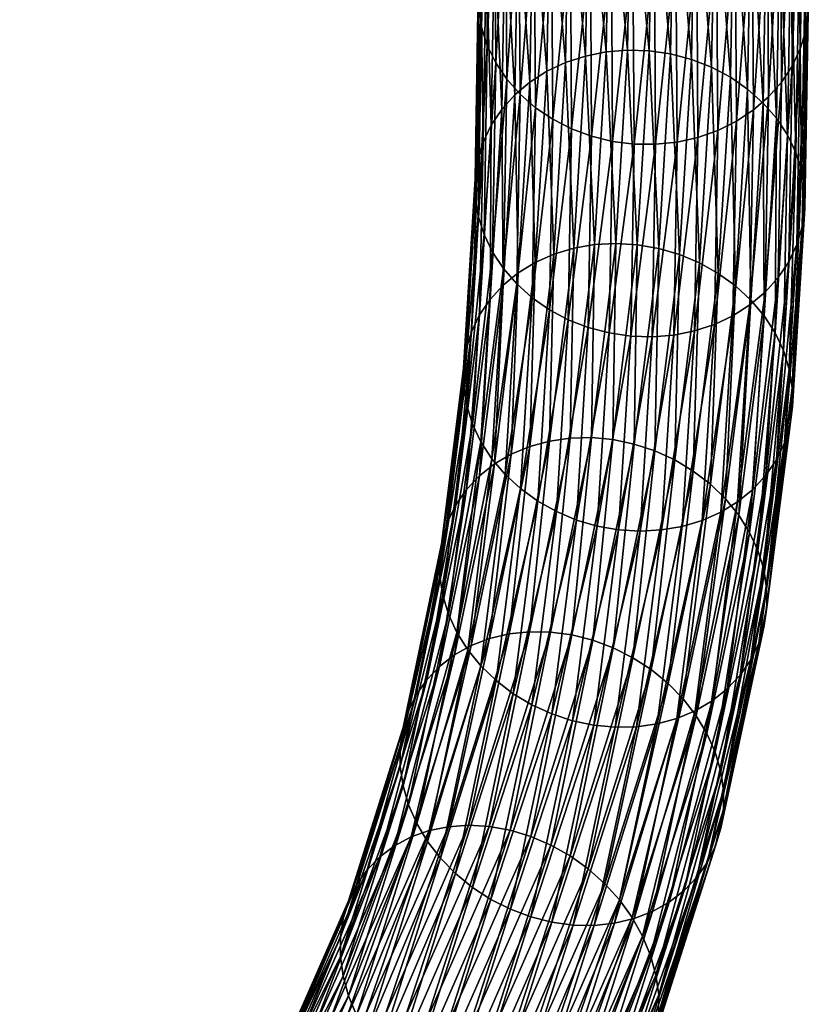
# Model space of a CAD drawing. Header units: centimetres. Extents: x -1886 to 2760, y -2774 to 68.
# Tile 13 of 77: x 2.498 to 3.298, y 51.908 to 52.906. Entities that reach past the tile are written whole.
import ezdxf

# ---------------------------------------------------------------- set-up
doc = ezdxf.new("R2010")
doc.units = ezdxf.units.CM
doc.layers.get('0').update_dxf_attribs({"true_color": 0x086e87})

msp = doc.modelspace()

# ---------------------------------------------------------------- meshes
at = {"color": 9, "true_color": 0xc1c1c1}
mesh = msp.add_polyface(dxfattribs=at)
corners = [(3.11988, 52.97278, -1104.23523), (3.12109, 52.77968, -1104.06042), (3.09933, 52.78241, -1104.06042), (3.09812, 52.97515, -1104.23499), (3.1146, 53.16426, -1104.40955), (3.05777, 52.795, -1104.0592), (3.05655, 52.98707, -1104.23315), (3.07688, 52.97993, -1104.23425), (3.0781, 52.78754, -1104.05994), (3.09284, 53.16637, -1104.40894), (3.03871, 52.80473, -1104.05798), (3.03748, 52.9965, -1104.23157), (3.02121, 52.81651, -1104.05627), (3.01997, 53.008, -1104.22974), (2.99202, 52.84531, -1104.05212), (2.99078, 53.03635, -1104.2251), (3.0043, 53.02135, -1104.22754), (3.00555, 52.8301, -1104.05432), (2.98092, 52.8619, -1104.04956), (2.97967, 53.05278, -1104.22241), (2.97236, 52.87956, -1104.04675), (2.9711, 53.07032, -1104.21948), (2.96338, 52.91685, -1104.04077), (2.96212, 53.10751, -1104.21326), (2.96521, 53.08867, -1104.21643), (2.96647, 52.89799, -1104.04382), (2.96321, 52.93586, -1104.0376), (2.96194, 53.12653, -1104.21008), (2.96589, 52.95468, -1104.0343), (2.96462, 53.14542, -1104.20691), (2.97134, 52.97299, -1104.03113), (2.97765, 52.67026, -1103.87683), (2.96909, 52.6881, -1103.87427), (2.96012, 52.72556, -1103.86829), (2.96321, 52.70663, -1103.87134), (2.95995, 52.74455, -1103.86511), (2.96262, 52.76329, -1103.86182), (2.97624, 52.79875, -1103.85535), (2.97951, 52.99047, -1104.02795), (2.96807, 52.78147, -1103.85852), (2.98703, 52.81482, -1103.85217), (2.99031, 53.0068, -1104.02502), (3.00022, 52.82945, -1103.84912), (3.0035, 53.02173, -1104.02222), (3.03277, 52.85341, -1103.84363), (3.03608, 53.04643, -1104.01733), (3.01885, 53.03502, -1104.01965), (3.01554, 52.8424, -1103.84619), (3.05164, 52.86227, -1103.84119), (3.05497, 53.0557, -1104.01538), (3.03978, 52.66805, -1103.66699), (3.0718, 52.86886, -1103.83923), (3.07515, 53.06275, -1104.01379), (3.05989, 52.6741, -1103.66443), (3.11457, 52.8749, -1103.8363), (3.11796, 53.06973, -1104.01172), (3.09627, 53.06746, -1104.01257), (3.0929, 52.8731, -1103.83752), (3.10255, 52.67897, -1103.66052), (3.08093, 52.67776, -1103.66235), (3.13646, 52.87416, -1103.83545)]
mesh.append_faces([[corners[k] for k in face] for face in [(0, 1, 2), (2, 3, 0), (4, 0, 3), (5, 6, 7), (7, 8, 5), (8, 7, 3), (3, 2, 8), (9, 3, 7), (6, 5, 10), (10, 11, 6), (11, 10, 12), (12, 13, 11), (14, 15, 16), (16, 17, 14), (17, 16, 13), (13, 12, 17), (15, 14, 18), (18, 19, 15), (19, 18, 20), (20, 21, 19), (22, 23, 24), (24, 25, 22), (25, 24, 21), (21, 20, 25), (23, 22, 26), (27, 26, 28), (29, 28, 30), (31, 18, 14), (32, 20, 18), (33, 22, 25), (34, 25, 20), (22, 33, 35), (35, 26, 22), (26, 35, 36), (36, 28, 26), (37, 38, 30), (30, 39, 37), (39, 30, 28), (28, 36, 39), (38, 37, 40), (40, 41, 38), (41, 40, 42), (42, 43, 41), (44, 45, 46), (46, 47, 44), (47, 46, 43), (43, 42, 47), (45, 44, 48), (48, 49, 45), (50, 48, 44), (49, 48, 51), (51, 52, 49), (53, 51, 48), (54, 55, 56), (56, 57, 54), (57, 56, 52), (52, 51, 57), (58, 54, 57), (59, 57, 51), (55, 54, 60)]], dxfattribs={"vtx2": -1, "color": 9})
mesh = msp.add_polyface(dxfattribs=at)
corners = [(3.29642, 53.12851, -1104.2085), (3.29756, 52.93233, -1104.03101), (3.29774, 52.91332, -1104.03418), (3.2966, 53.10949, -1104.21167), (3.29506, 52.8945, -1104.03735), (3.29392, 53.0906, -1104.21484), (3.28144, 52.85871, -1104.0437), (3.28029, 53.05454, -1104.22095), (3.28846, 53.07218, -1104.21802), (3.2896, 52.87619, -1104.04053), (3.27063, 52.84238, -1104.04663), (3.26948, 53.03802, -1104.22375), (3.25744, 52.82745, -1104.04944), (3.25628, 53.02285, -1104.22632), (3.22486, 52.80275, -1104.05432), (3.2237, 52.99757, -1104.23071), (3.24094, 53.00928, -1104.22864), (3.2421, 52.81416, -1104.052), (3.20597, 52.79346, -1104.05627), (3.20481, 52.98797, -1104.23242), (3.1858, 52.78642, -1104.05786), (3.18462, 52.98058, -1104.23364), (3.14299, 52.77943, -1104.05994), (3.1418, 52.97288, -1104.23511), (3.1635, 52.97551, -1104.23462), (3.16468, 52.7817, -1104.05908), (3.15821, 53.16754, -1104.40942), (3.12109, 52.77968, -1104.06042), (3.11988, 52.97278, -1104.23523), (3.13652, 53.16463, -1104.40967), (3.29333, 53.14735, -1104.20532), (3.29447, 52.95119, -1104.02783), (3.28744, 53.1657, -1104.20227), (3.28858, 52.96962, -1104.0249), (3.29402, 52.73366, -1103.85193), (3.2942, 52.71466, -1103.85522), (3.29152, 52.69593, -1103.8584), (3.27791, 52.66047, -1103.86499), (3.28607, 52.67775, -1103.86182), (3.13646, 52.87416, -1103.83545), (3.13986, 53.06947, -1104.01123), (3.11796, 53.06973, -1104.01172), (3.12438, 52.67763, -1103.65906), (3.11457, 52.8749, -1103.8363), (3.1582, 52.87096, -1103.83496), (3.16162, 53.06675, -1104.01123), (3.14606, 52.67382, -1103.6582), (3.19972, 52.85746, -1103.83533), (3.20317, 53.05416, -1104.01245), (3.18285, 53.06162, -1104.01172), (3.17941, 52.86536, -1103.83496), (3.18747, 52.65918, -1103.65747), (3.16721, 52.66765, -1103.65759), (3.21876, 52.84732, -1103.8363), (3.22224, 53.04443, -1104.01379), (3.23625, 52.83518, -1103.83752), (3.23974, 53.03266, -1104.01538), (3.2654, 52.80576, -1103.84119), (3.26892, 53.00386, -1104.01953), (3.25539, 53.01906, -1104.01733), (3.25189, 52.82125, -1103.83911), (3.2765, 52.78894, -1103.84351), (3.28002, 52.98727, -1104.02209), (3.28505, 52.77112, -1103.84607), (3.29093, 52.75258, -1103.849)]
mesh.append_faces([[corners[k] for k in face] for face in [(0, 1, 2), (3, 2, 4), (4, 5, 3), (6, 7, 8), (8, 9, 6), (9, 8, 5), (5, 4, 9), (7, 6, 10), (10, 11, 7), (11, 10, 12), (12, 13, 11), (14, 15, 16), (16, 17, 14), (17, 16, 13), (13, 12, 17), (15, 14, 18), (18, 19, 15), (19, 18, 20), (20, 21, 19), (22, 23, 24), (24, 25, 22), (26, 24, 23), (25, 24, 21), (21, 20, 25), (23, 22, 27), (27, 28, 23), (29, 23, 28), (30, 31, 1), (32, 33, 31), (1, 34, 35), (35, 2, 1), (36, 4, 2), (37, 6, 9), (38, 9, 4), (39, 40, 41), (42, 39, 43), (40, 39, 44), (44, 45, 40), (46, 44, 39), (47, 48, 49), (49, 50, 47), (50, 49, 45), (45, 44, 50), (51, 47, 50), (52, 50, 44), (48, 47, 53), (53, 54, 48), (54, 53, 55), (55, 56, 54), (57, 58, 59), (59, 60, 57), (60, 59, 56), (56, 55, 60), (58, 57, 61), (61, 62, 58), (62, 61, 63), (63, 33, 62), (34, 1, 31), (31, 64, 34), (64, 31, 33), (33, 63, 64)]], dxfattribs={"vtx2": -1, "color": 9})
mesh = msp.add_polyface(dxfattribs=at)
corners = [(3.29402, 52.73366, -1103.85193), (3.28146, 52.5327, -1103.67163), (3.28162, 52.51369, -1103.6748), (3.2942, 52.71466, -1103.85522), (3.29774, 52.91332, -1104.03418), (3.29152, 52.69593, -1103.8584), (3.27894, 52.495, -1103.6781), (3.2896, 52.87619, -1104.04053), (3.28607, 52.67775, -1103.86182), (3.27791, 52.66047, -1103.86499), (3.29506, 52.8945, -1104.03735), (3.26534, 52.4599, -1103.68494), (3.27349, 52.47696, -1103.68152), (3.28144, 52.85871, -1104.0437), (3.26711, 52.64439, -1103.86816), (3.27063, 52.84238, -1104.04663), (3.25456, 52.44409, -1103.68835), (3.25393, 52.62976, -1103.87122), (3.25744, 52.82745, -1104.04944), (3.2414, 52.42982, -1103.69177), (3.22138, 52.60579, -1103.87671), (3.22486, 52.80275, -1104.05432), (3.2421, 52.81416, -1104.052), (3.2386, 52.61681, -1103.87415), (3.20892, 52.40672, -1103.698), (3.22611, 52.41728, -1103.69495), (3.20251, 52.59694, -1103.87915), (3.20597, 52.79346, -1104.05627), (3.18234, 52.59034, -1103.8811), (3.1858, 52.78642, -1104.05786), (3.13958, 52.58429, -1103.88403), (3.14299, 52.77943, -1104.05994), (3.16468, 52.7817, -1104.05908), (3.16125, 52.58609, -1103.88281), (3.11769, 52.58503, -1103.88489), (3.12109, 52.77968, -1104.06042), (3.09595, 52.58824, -1103.88538), (3.11457, 52.8749, -1103.8363), (3.10255, 52.67897, -1103.66052), (3.12438, 52.67763, -1103.65906), (3.13646, 52.87416, -1103.83545), (3.14606, 52.67382, -1103.6582), (3.09957, 52.48025, -1103.48254), (3.12112, 52.47572, -1103.48096), (3.16227, 52.45967, -1103.479), (3.18747, 52.65918, -1103.65747), (3.16721, 52.66765, -1103.65759), (3.14214, 52.46883, -1103.47974), (3.17941, 52.86536, -1103.83496), (3.1582, 52.87096, -1103.83496), (3.19972, 52.85746, -1103.83533), (3.20646, 52.64851, -1103.65784), (3.21876, 52.84732, -1103.8363), (3.22389, 52.63588, -1103.65869), (3.23625, 52.83518, -1103.83752), (3.18113, 52.44835, -1103.47888), (3.19844, 52.43509, -1103.479), (3.22729, 52.40379, -1103.48096), (3.25296, 52.60564, -1103.66162), (3.23949, 52.62151, -1103.65991), (3.21393, 52.42016, -1103.47986), (3.2654, 52.80576, -1103.84119), (3.25189, 52.82125, -1103.83911), (3.26401, 52.58851, -1103.66357), (3.2765, 52.78894, -1103.84351), (3.27253, 52.57043, -1103.66602), (3.28505, 52.77112, -1103.84607), (3.29093, 52.75258, -1103.849), (3.27838, 52.55172, -1103.6687)]
mesh.append_faces([[corners[k] for k in face] for face in [(0, 1, 2), (2, 3, 0), (4, 3, 5), (3, 2, 6), (6, 5, 3), (7, 8, 9), (10, 5, 8), (11, 9, 8), (12, 8, 5), (5, 6, 12), (13, 9, 14), (14, 15, 13), (16, 14, 9), (15, 14, 17), (17, 18, 15), (19, 17, 14), (20, 21, 22), (22, 23, 20), (23, 22, 18), (18, 17, 23), (24, 20, 23), (25, 23, 17), (21, 20, 26), (26, 27, 21), (27, 26, 28), (28, 29, 27), (30, 31, 32), (32, 33, 30), (33, 32, 29), (29, 28, 33), (31, 30, 34), (34, 35, 31), (35, 34, 36), (37, 38, 39), (40, 39, 41), (39, 42, 43), (43, 41, 39), (44, 45, 46), (47, 46, 41), (48, 46, 45), (49, 41, 46), (50, 45, 51), (51, 52, 50), (52, 51, 53), (53, 54, 52), (55, 51, 45), (56, 53, 51), (57, 58, 59), (60, 59, 53), (58, 61, 62), (62, 59, 58), (59, 62, 54), (54, 53, 59), (61, 58, 63), (63, 64, 61), (64, 63, 65), (65, 66, 64), (1, 0, 67), (67, 68, 1), (68, 67, 66), (66, 65, 68)]], dxfattribs={"vtx2": -1, "color": 9})
mesh = msp.add_polyface(dxfattribs=at)
corners = [(3.09595, 52.58824, -1103.88538), (3.09933, 52.78241, -1104.06042), (3.12109, 52.77968, -1104.06042), (3.05443, 52.60173, -1103.88489), (3.05777, 52.795, -1104.0592), (3.0781, 52.78754, -1104.05994), (3.07474, 52.59383, -1103.88538), (3.03538, 52.61187, -1103.88403), (3.03871, 52.80473, -1104.05798), (3.02341, 52.41789, -1103.70984), (3.01789, 52.62402, -1103.88281), (3.02121, 52.81651, -1104.05627), (3.00598, 52.43053, -1103.70911), (2.98874, 52.65344, -1103.87915), (2.99202, 52.84531, -1104.05212), (3.00555, 52.8301, -1104.05432), (3.00225, 52.63795, -1103.88123), (2.97692, 52.46077, -1103.70618), (2.99038, 52.4449, -1103.70776), (2.97765, 52.67026, -1103.87683), (2.96586, 52.47791, -1103.7041), (2.98092, 52.8619, -1104.04956), (2.96909, 52.6881, -1103.87427), (2.95734, 52.496, -1103.70178), (2.96647, 52.89799, -1104.04382), (2.96321, 52.70663, -1103.87134), (2.96012, 52.72556, -1103.86829), (2.97236, 52.87956, -1104.04675), (2.94841, 52.53373, -1103.69617), (2.95148, 52.51471, -1103.6991), (2.94825, 52.55275, -1103.69299), (2.95995, 52.74455, -1103.86511), (2.95093, 52.57143, -1103.6897), (2.96262, 52.76329, -1103.86182), (2.96453, 52.60655, -1103.68286), (2.97624, 52.79875, -1103.85535), (2.96807, 52.78147, -1103.85852), (2.95638, 52.58947, -1103.68628), (2.97531, 52.62234, -1103.67944), (2.98703, 52.81482, -1103.85217), (2.98847, 52.63662, -1103.67603), (3.00022, 52.82945, -1103.84912), (2.95123, 52.4296, -1103.50696), (2.96435, 52.44351, -1103.5033), (2.99669, 52.46563, -1103.49622), (3.02095, 52.65971, -1103.6698), (3.00377, 52.64915, -1103.67285), (2.97958, 52.45559, -1103.49963), (3.03277, 52.85341, -1103.84363), (3.01554, 52.8424, -1103.84619), (3.03978, 52.66805, -1103.66699), (3.05164, 52.86227, -1103.84119), (3.05989, 52.6741, -1103.66443), (3.01542, 52.47339, -1103.49292), (3.03543, 52.47881, -1103.48975), (3.07786, 52.48231, -1103.48462), (3.10255, 52.67897, -1103.66052), (3.08093, 52.67776, -1103.66235), (3.05637, 52.4818, -1103.48706), (3.0929, 52.8731, -1103.83752), (3.0718, 52.86886, -1103.83923), (3.09957, 52.48025, -1103.48254), (3.12438, 52.67763, -1103.65906)]
mesh.append_faces([[corners[k] for k in face] for face in [(0, 1, 2), (3, 4, 5), (5, 6, 3), (6, 5, 1), (1, 0, 6), (4, 3, 7), (7, 8, 4), (9, 7, 3), (8, 7, 10), (10, 11, 8), (12, 10, 7), (13, 14, 15), (15, 16, 13), (16, 15, 11), (11, 10, 16), (17, 13, 16), (18, 16, 10), (14, 13, 19), (20, 19, 13), (21, 19, 22), (19, 20, 23), (23, 22, 19), (24, 25, 26), (27, 22, 25), (28, 26, 25), (25, 29, 28), (29, 25, 22), (22, 23, 29), (26, 28, 30), (30, 31, 26), (31, 30, 32), (32, 33, 31), (34, 35, 36), (36, 37, 34), (37, 36, 33), (33, 32, 37), (35, 34, 38), (38, 39, 35), (39, 38, 40), (40, 41, 39), (42, 38, 34), (43, 40, 38), (44, 45, 46), (47, 46, 40), (45, 48, 49), (49, 46, 45), (46, 49, 41), (41, 40, 46), (48, 45, 50), (51, 50, 52), (53, 50, 45), (54, 52, 50), (55, 56, 57), (57, 58, 55), (58, 57, 52), (52, 54, 58), (59, 57, 56), (60, 52, 57), (56, 55, 61), (61, 62, 56)]], dxfattribs={"vtx2": -1, "color": 9})
mesh = msp.add_polyface(dxfattribs=at)
corners = [(3.28146, 52.5327, -1103.67163), (3.25551, 52.32963, -1103.48987), (3.25563, 52.31054, -1103.49292), (3.28162, 52.51369, -1103.6748), (3.25294, 52.29187, -1103.49622), (3.27894, 52.495, -1103.6781), (3.23936, 52.25706, -1103.50342), (3.26534, 52.4599, -1103.68494), (3.27349, 52.47696, -1103.68152), (3.24749, 52.27393, -1103.49976), (3.28607, 52.67775, -1103.86182), (3.27791, 52.66047, -1103.86499), (3.25456, 52.44409, -1103.68835), (3.26711, 52.64439, -1103.86816), (3.2414, 52.42982, -1103.69177), (3.22861, 52.24155, -1103.50708), (3.2155, 52.22765, -1103.51074), (3.18317, 52.20552, -1103.51782), (3.20892, 52.40672, -1103.698), (3.22611, 52.41728, -1103.69495), (3.20026, 52.21556, -1103.51428), (3.2386, 52.61681, -1103.87415), (3.25393, 52.62976, -1103.87122), (3.22138, 52.60579, -1103.87671), (3.19009, 52.39837, -1103.70081), (3.20251, 52.59694, -1103.87915), (3.16998, 52.39232, -1103.70325), (3.18234, 52.59034, -1103.8811), (3.16442, 52.19776, -1103.52112), (3.14442, 52.19233, -1103.52417), (3.10199, 52.18883, -1103.52942), (3.12732, 52.38744, -1103.70728), (3.14894, 52.38865, -1103.70544), (3.12348, 52.18933, -1103.52698), (3.13958, 52.58429, -1103.88403), (3.16125, 52.58609, -1103.88281), (3.10549, 52.38878, -1103.70862), (3.11769, 52.58503, -1103.88489), (3.08381, 52.39259, -1103.70959), (3.09595, 52.58824, -1103.88538), (3.08028, 52.19088, -1103.53137), (3.07928, 52.27702, -1103.30359), (3.12112, 52.47572, -1103.48096), (3.09957, 52.48025, -1103.48254), (3.11996, 52.25928, -1103.30017), (3.16227, 52.45967, -1103.479), (3.14214, 52.46883, -1103.47974), (3.10007, 52.26928, -1103.30164), (3.16721, 52.66765, -1103.65759), (3.14606, 52.67382, -1103.6582), (3.1386, 52.24715, -1103.29919), (3.18113, 52.44835, -1103.47888), (3.1557, 52.23313, -1103.29871), (3.19844, 52.43509, -1103.479), (3.18747, 52.65918, -1103.65747), (3.20646, 52.64851, -1103.65784), (3.18415, 52.20048, -1103.29944), (3.22729, 52.40379, -1103.48096), (3.21393, 52.42016, -1103.47986), (3.23949, 52.62151, -1103.65991), (3.17098, 52.21749, -1103.29883), (3.22389, 52.63588, -1103.65869), (3.19495, 52.18236, -1103.30054), (3.23826, 52.38623, -1103.48267), (3.25296, 52.60564, -1103.66162), (3.26401, 52.58851, -1103.66357), (3.24669, 52.3678, -1103.48462), (3.27253, 52.57043, -1103.66602), (3.27838, 52.55172, -1103.6687), (3.25249, 52.34882, -1103.48706)]
mesh.append_faces([[corners[k] for k in face] for face in [(0, 1, 2), (2, 3, 0), (3, 2, 4), (4, 5, 3), (6, 7, 8), (8, 9, 6), (9, 8, 5), (5, 4, 9), (10, 8, 7), (11, 7, 12), (13, 12, 14), (7, 6, 15), (15, 12, 7), (16, 14, 12), (17, 18, 19), (20, 19, 14), (21, 19, 18), (22, 14, 19), (23, 18, 24), (24, 25, 23), (25, 24, 26), (26, 27, 25), (28, 24, 18), (29, 26, 24), (30, 31, 32), (33, 32, 26), (31, 34, 35), (35, 32, 31), (32, 35, 27), (27, 26, 32), (34, 31, 36), (36, 37, 34), (37, 36, 38), (38, 39, 37), (40, 36, 31), (41, 42, 43), (44, 45, 46), (46, 47, 44), (48, 46, 45), (47, 46, 42), (42, 41, 47), (49, 42, 46), (45, 44, 50), (50, 51, 45), (51, 50, 52), (52, 53, 51), (54, 45, 51), (55, 51, 53), (56, 57, 58), (59, 58, 57), (60, 58, 53), (61, 53, 58), (62, 63, 57), (64, 57, 63), (63, 65, 64), (65, 63, 66), (66, 67, 65), (1, 0, 68), (68, 69, 1), (69, 68, 67), (67, 66, 69)]], dxfattribs={"vtx2": -1, "color": 9})
mesh = msp.add_polyface(dxfattribs=at)
corners = [(3.05873, 52.19541, -1103.53308), (3.08381, 52.39259, -1103.70959), (3.10549, 52.38878, -1103.70862), (3.01758, 52.21145, -1103.53491), (3.0424, 52.40723, -1103.71021), (3.06266, 52.39876, -1103.71021), (3.03771, 52.2023, -1103.53418), (3.05443, 52.60173, -1103.88489), (3.07474, 52.59383, -1103.88538), (3.09595, 52.58824, -1103.88538), (3.02341, 52.41789, -1103.70984), (3.03538, 52.61187, -1103.88403), (3.00598, 52.43053, -1103.70911), (2.99872, 52.22278, -1103.53516), (2.9814, 52.23604, -1103.53491), (2.95255, 52.26735, -1103.53296), (2.97692, 52.46077, -1103.70618), (2.99038, 52.4449, -1103.70776), (2.96592, 52.25097, -1103.53418), (3.00225, 52.63795, -1103.88123), (3.01789, 52.62402, -1103.88281), (2.98874, 52.65344, -1103.87915), (2.96586, 52.47791, -1103.7041), (2.94159, 52.28491, -1103.53137), (2.93315, 52.30334, -1103.5293), (2.95734, 52.496, -1103.70178), (2.92434, 52.34151, -1103.52417), (2.94841, 52.53373, -1103.69617), (2.95148, 52.51471, -1103.6991), (2.92736, 52.32233, -1103.52686), (2.88664, 52.18703, -1103.34607), (2.92691, 52.37928, -1103.5177), (2.92421, 52.36061, -1103.521), (2.94825, 52.55275, -1103.69299), (2.95093, 52.57143, -1103.6897), (2.90022, 52.22164, -1103.33887), (2.94049, 52.4141, -1103.51062), (2.93236, 52.39722, -1103.51428), (2.96453, 52.60655, -1103.68286), (2.95638, 52.58947, -1103.68628), (2.8921, 52.20492, -1103.34253), (2.91091, 52.23687, -1103.33496), (2.95123, 52.4296, -1103.50696), (2.92394, 52.2504, -1103.33093), (2.96435, 52.44351, -1103.5033), (2.97531, 52.62234, -1103.67944), (2.95603, 52.27151, -1103.32288), (2.99669, 52.46563, -1103.49622), (2.97958, 52.45559, -1103.49963), (2.93906, 52.26202, -1103.3269), (3.00377, 52.64915, -1103.67285), (2.98847, 52.63662, -1103.67603), (2.97461, 52.27863, -1103.31909), (3.01542, 52.47339, -1103.49292), (2.99445, 52.28334, -1103.31531), (3.03543, 52.47881, -1103.48975), (3.02095, 52.65971, -1103.6698), (3.03978, 52.66805, -1103.66699), (3.03646, 52.28528, -1103.30872), (3.07786, 52.48231, -1103.48462), (3.05637, 52.4818, -1103.48706), (3.01518, 52.28558, -1103.31189), (3.05795, 52.28239, -1103.30591), (3.09957, 52.48025, -1103.48254), (3.07928, 52.27702, -1103.30359)]
mesh.append_faces([[corners[k] for k in face] for face in [(0, 1, 2), (3, 4, 5), (6, 5, 1), (4, 7, 8), (8, 5, 4), (5, 8, 9), (9, 1, 5), (7, 4, 10), (11, 10, 12), (13, 10, 4), (14, 12, 10), (15, 16, 17), (17, 18, 15), (18, 17, 12), (12, 14, 18), (19, 17, 16), (20, 12, 17), (21, 16, 22), (16, 15, 23), (23, 22, 16), (22, 23, 24), (24, 25, 22), (26, 27, 28), (28, 29, 26), (29, 28, 25), (25, 24, 29), (30, 31, 32), (27, 26, 32), (32, 33, 27), (33, 32, 31), (31, 34, 33), (35, 36, 37), (36, 38, 39), (39, 37, 36), (40, 37, 31), (37, 39, 34), (34, 31, 37), (41, 42, 36), (43, 44, 42), (38, 36, 42), (45, 42, 44), (46, 47, 48), (48, 49, 46), (50, 48, 47), (49, 48, 44), (44, 43, 49), (51, 44, 48), (47, 46, 52), (52, 53, 47), (53, 52, 54), (54, 55, 53), (56, 47, 53), (57, 53, 55), (58, 59, 60), (60, 61, 58), (61, 60, 55), (55, 54, 61), (59, 58, 62), (62, 63, 59), (63, 62, 64)]], dxfattribs={"vtx2": -1, "color": 9})
mesh = msp.add_polyface(dxfattribs=at)
corners = [(3.25551, 52.32963, -1103.48987), (3.21183, 52.12463, -1103.30676), (3.2119, 52.10537, -1103.30969), (3.25563, 52.31054, -1103.49292), (3.20916, 52.08664, -1103.31287), (3.25294, 52.29187, -1103.49622), (3.19559, 52.05205, -1103.32019), (3.23936, 52.25706, -1103.50342), (3.24749, 52.27393, -1103.49976), (3.2037, 52.06877, -1103.31641), (3.1849, 52.03682, -1103.3241), (3.22861, 52.24155, -1103.50708), (3.17187, 52.02328, -1103.32812), (3.2155, 52.22765, -1103.51074), (3.25456, 52.44409, -1103.68835), (3.13978, 52.00219, -1103.33606), (3.18317, 52.20552, -1103.51782), (3.20026, 52.21556, -1103.51428), (3.15675, 52.01167, -1103.33215), (3.22611, 52.41728, -1103.69495), (3.2414, 52.42982, -1103.69177), (3.12119, 51.99506, -1103.33997), (3.16442, 52.19776, -1103.52112), (3.10136, 51.99034, -1103.34363), (3.14442, 52.19233, -1103.52417), (3.20892, 52.40672, -1103.698), (3.19009, 52.39837, -1103.70081), (3.05934, 51.98839, -1103.35022), (3.10199, 52.18883, -1103.52942), (3.12348, 52.18933, -1103.52698), (3.14894, 52.38865, -1103.70544), (3.08062, 51.98811, -1103.34717), (3.16998, 52.39232, -1103.70325), (3.03785, 51.99128, -1103.35303), (3.08028, 52.19088, -1103.53137), (3.01653, 51.99665, -1103.35547), (3.05873, 52.19541, -1103.53308), (3.12732, 52.38744, -1103.70728), (3.10549, 52.38878, -1103.70862), (3.08381, 52.39259, -1103.70959), (3.03771, 52.2023, -1103.53418), (3.21393, 52.42016, -1103.47986), (3.17098, 52.21749, -1103.29883), (3.18415, 52.20048, -1103.29944), (3.19844, 52.43509, -1103.479), (3.1557, 52.23313, -1103.29871), (3.22729, 52.40379, -1103.48096), (3.19495, 52.18236, -1103.30054), (3.23826, 52.38623, -1103.48267), (3.20324, 52.16345, -1103.30212), (3.24669, 52.3678, -1103.48462), (3.25249, 52.34882, -1103.48706), (3.20891, 52.1441, -1103.3042), (3.0564, 52.05837, -1103.12097), (3.11996, 52.25928, -1103.30017), (3.10007, 52.26928, -1103.30164), (3.03687, 52.06934, -1103.12329), (3.07928, 52.27702, -1103.30359), (3.07468, 52.04527, -1103.11914), (3.1386, 52.24715, -1103.29919), (3.09144, 52.03033, -1103.1178), (3.11927, 51.996, -1103.11694), (3.10639, 52.01382, -1103.11707), (3.1298, 51.97716, -1103.11743), (3.13785, 51.95764, -1103.11853), (3.14609, 51.91788, -1103.12219), (3.14333, 51.93776, -1103.12012)]
mesh.append_faces([[corners[k] for k in face] for face in [(0, 1, 2), (2, 3, 0), (3, 2, 4), (4, 5, 3), (6, 7, 8), (8, 9, 6), (9, 8, 5), (5, 4, 9), (7, 6, 10), (10, 11, 7), (11, 10, 12), (12, 13, 11), (14, 11, 13), (15, 16, 17), (17, 18, 15), (19, 17, 16), (18, 17, 13), (13, 12, 18), (20, 13, 17), (16, 15, 21), (21, 22, 16), (22, 21, 23), (23, 24, 22), (25, 16, 22), (26, 22, 24), (27, 28, 29), (30, 29, 28), (31, 29, 24), (24, 23, 31), (32, 24, 29), (28, 27, 33), (33, 34, 28), (35, 36, 34), (37, 28, 34), (38, 34, 36), (39, 36, 40), (41, 42, 43), (44, 45, 42), (46, 43, 47), (48, 47, 49), (49, 50, 48), (1, 0, 51), (51, 52, 1), (52, 51, 50), (50, 49, 52), (53, 54, 55), (55, 56, 53), (56, 55, 57), (54, 53, 58), (58, 59, 54), (59, 58, 60), (60, 45, 59), (61, 43, 42), (42, 62, 61), (62, 42, 45), (45, 60, 62), (43, 61, 63), (63, 47, 43), (64, 49, 47), (65, 1, 52), (66, 52, 49)]], dxfattribs={"vtx2": -1, "color": 9})
mesh = msp.add_polyface(dxfattribs=at)
corners = [(3.08028, 52.19088, -1103.53137), (3.03785, 51.99128, -1103.35303), (3.01653, 51.99665, -1103.35547), (2.97584, 52.01437, -1103.35889), (3.01758, 52.21145, -1103.53491), (3.03771, 52.2023, -1103.53418), (2.99574, 52.00439, -1103.35742), (3.06266, 52.39876, -1103.71021), (3.05873, 52.19541, -1103.53308), (2.9572, 52.02651, -1103.35986), (2.99872, 52.22278, -1103.53516), (2.9401, 52.04053, -1103.36023), (2.9814, 52.23604, -1103.53491), (3.0424, 52.40723, -1103.71021), (3.02341, 52.41789, -1103.70984), (2.91165, 52.07317, -1103.35962), (2.95255, 52.26735, -1103.53296), (2.96592, 52.25097, -1103.53418), (2.92483, 52.05617, -1103.36023), (2.90085, 52.0913, -1103.3584), (2.94159, 52.28491, -1103.53137), (2.89257, 52.11021, -1103.35681), (2.93315, 52.30334, -1103.5293), (2.88397, 52.14904, -1103.35229), (2.92434, 52.34151, -1103.52417), (2.92736, 52.32233, -1103.52686), (2.88689, 52.12957, -1103.35474), (2.88391, 52.1683, -1103.34937), (2.92421, 52.36061, -1103.521), (2.88664, 52.18703, -1103.34607), (2.93236, 52.39722, -1103.51428), (2.8921, 52.20492, -1103.34253), (2.90022, 52.22164, -1103.33887), (2.92691, 52.37928, -1103.5177), (2.94049, 52.4141, -1103.51062), (2.91091, 52.23687, -1103.33496), (2.95123, 52.4296, -1103.50696), (2.92394, 52.2504, -1103.33093), (2.82338, 51.95644, -1103.18054), (2.82615, 51.93656, -1103.18262), (2.82343, 51.97599, -1103.17786), (2.82623, 51.99488, -1103.1748), (2.83979, 52.02941, -1103.16748), (2.83171, 52.01279, -1103.17126), (2.85041, 52.04442, -1103.16333), (2.86331, 52.05761, -1103.15906), (2.89504, 52.07766, -1103.15015), (2.95603, 52.27151, -1103.32288), (2.93906, 52.26202, -1103.3269), (2.87828, 52.06876, -1103.15466), (2.91338, 52.08411, -1103.14563), (2.97461, 52.27863, -1103.31909), (2.93293, 52.08805, -1103.14124), (2.99445, 52.28334, -1103.31531), (2.97433, 52.08826, -1103.13306), (3.03646, 52.28528, -1103.30872), (3.01518, 52.28558, -1103.31189), (2.95337, 52.08945, -1103.13708), (2.99547, 52.08442, -1103.12939), (3.05795, 52.28239, -1103.30591), (3.01643, 52.07807, -1103.1261), (3.07928, 52.27702, -1103.30359), (3.03687, 52.06934, -1103.12329)]
mesh.append_faces([[corners[k] for k in face] for face in [(0, 1, 2), (3, 4, 5), (5, 6, 3), (7, 5, 4), (6, 5, 8), (8, 2, 6), (4, 3, 9), (9, 10, 4), (10, 9, 11), (11, 12, 10), (13, 4, 10), (14, 10, 12), (15, 16, 17), (17, 18, 15), (18, 17, 12), (12, 11, 18), (16, 15, 19), (19, 20, 16), (20, 19, 21), (21, 22, 20), (23, 24, 25), (25, 26, 23), (26, 25, 22), (22, 21, 26), (24, 23, 27), (27, 28, 24), (28, 27, 29), (30, 31, 32), (33, 29, 31), (34, 32, 35), (36, 35, 37), (38, 23, 26), (39, 26, 21), (40, 27, 23), (41, 29, 27), (42, 32, 31), (31, 43, 42), (43, 31, 29), (29, 41, 43), (32, 42, 44), (44, 35, 32), (35, 44, 45), (45, 37, 35), (46, 47, 48), (48, 49, 46), (49, 48, 37), (37, 45, 49), (47, 46, 50), (50, 51, 47), (51, 50, 52), (52, 53, 51), (54, 55, 56), (56, 57, 54), (57, 56, 53), (53, 52, 57), (55, 54, 58), (58, 59, 55), (59, 58, 60), (60, 61, 59), (61, 60, 62)]], dxfattribs={"vtx2": -1, "color": 9})
mesh = msp.add_polyface(dxfattribs=at)
corners = [(3.12348, 52.18933, -1103.52698), (3.08062, 51.98811, -1103.34717), (3.05934, 51.98839, -1103.35022), (3.21183, 52.12463, -1103.30676), (3.14609, 51.91788, -1103.12219), (3.14604, 51.89834, -1103.12488), (3.2119, 52.10537, -1103.30969), (3.05631, 51.71492, -1102.93652), (3.05608, 51.69501, -1102.93884), (3.14324, 51.87946, -1103.12793), (3.20916, 52.08664, -1103.31287), (3.05316, 51.6759, -1102.94165), (3.12968, 51.84494, -1103.13525), (3.19559, 52.05205, -1103.32019), (3.2037, 52.06877, -1103.31641), (3.13776, 51.86156, -1103.13147), (3.03956, 51.64131, -1102.94897), (3.04763, 51.65789, -1102.94507), (3.11906, 51.82993, -1103.1394), (3.1849, 52.03682, -1103.3241), (3.10615, 51.81675, -1103.14368), (3.17187, 52.02328, -1103.32812), (3.07443, 51.7967, -1103.15259), (3.13978, 52.00219, -1103.33606), (3.15675, 52.01167, -1103.33215), (3.09119, 51.8056, -1103.14819), (3.05609, 51.79025, -1103.1571), (3.12119, 51.99506, -1103.33997), (3.03653, 51.7863, -1103.1615), (3.10136, 51.99034, -1103.34363), (2.99514, 51.78609, -1103.16968), (3.01611, 51.78489, -1103.16565), (2.974, 51.78992, -1103.17334), (3.03785, 51.99128, -1103.35303), (2.95304, 51.79626, -1103.17651), (3.01653, 51.99665, -1103.35547), (2.91307, 51.81596, -1103.18176), (2.97584, 52.01437, -1103.35889), (2.99574, 52.00439, -1103.35742), (2.93261, 51.80498, -1103.17944), (2.9307, 51.88381, -1102.94861), (3.01643, 52.07807, -1103.1261), (2.99547, 52.08442, -1103.12939), (2.96969, 51.86198, -1102.94141), (3.0564, 52.05837, -1103.12097), (3.03687, 52.06934, -1103.12329), (2.95065, 51.87402, -1102.94482), (2.98749, 51.84785, -1102.9386), (3.07468, 52.04527, -1103.11914), (3.00377, 51.83189, -1102.9364), (3.09144, 52.03033, -1103.1178), (3.03074, 51.7957, -1102.93384), (3.11927, 51.996, -1103.11694), (3.10639, 52.01382, -1103.11707), (3.01828, 51.81441, -1102.93481), (3.04089, 51.77604, -1102.93359), (3.1298, 51.97716, -1103.11743), (3.19495, 52.18236, -1103.30054), (3.13785, 51.95764, -1103.11853), (3.0486, 51.75579, -1102.93384), (3.20891, 52.1441, -1103.3042), (3.14333, 51.93776, -1103.12012), (3.20324, 52.16345, -1103.30212), (3.05378, 51.7353, -1102.93494)]
mesh.append_faces([[corners[k] for k in face] for face in [(0, 1, 2), (3, 4, 5), (5, 6, 3), (4, 7, 8), (8, 5, 4), (6, 5, 9), (9, 10, 6), (11, 9, 5), (12, 13, 14), (14, 15, 12), (15, 14, 10), (10, 9, 15), (16, 12, 15), (17, 15, 9), (13, 12, 18), (18, 19, 13), (19, 18, 20), (20, 21, 19), (22, 23, 24), (24, 25, 22), (25, 24, 21), (21, 20, 25), (23, 22, 26), (26, 27, 23), (27, 26, 28), (28, 29, 27), (30, 2, 1), (1, 31, 30), (31, 1, 29), (29, 28, 31), (2, 30, 32), (32, 33, 2), (33, 32, 34), (34, 35, 33), (36, 37, 38), (39, 38, 35), (35, 34, 39), (40, 41, 42), (43, 44, 45), (45, 46, 43), (46, 45, 41), (41, 40, 46), (44, 43, 47), (47, 48, 44), (48, 47, 49), (49, 50, 48), (51, 52, 53), (53, 54, 51), (54, 53, 50), (50, 49, 54), (52, 51, 55), (55, 56, 52), (57, 56, 58), (56, 55, 59), (59, 58, 56), (60, 61, 4), (62, 58, 61), (7, 4, 61), (61, 63, 7), (63, 61, 58), (58, 59, 63)]], dxfattribs={"vtx2": -1, "color": 9})
mesh = msp.add_polyface(dxfattribs=at)
corners = [(2.99574, 52.00439, -1103.35742), (2.93261, 51.80498, -1103.17944), (2.91307, 51.81596, -1103.18176), (2.97584, 52.01437, -1103.35889), (2.89479, 51.82904, -1103.18359), (2.9572, 52.02651, -1103.35986), (2.87804, 51.84398, -1103.18494), (2.9401, 52.04053, -1103.36023), (2.8502, 51.87831, -1103.18579), (2.91165, 52.07317, -1103.35962), (2.92483, 52.05617, -1103.36023), (2.86308, 51.86049, -1103.18567), (2.76595, 51.6875, -1103.01123), (2.7784, 51.66879, -1103.01025), (2.83967, 51.89715, -1103.1853), (2.90085, 52.0913, -1103.3584), (2.7558, 51.70716, -1103.0116), (2.83162, 51.91668, -1103.18433), (2.89257, 52.11021, -1103.35681), (2.74809, 51.72742, -1103.01123), (2.88689, 52.12957, -1103.35474), (2.82615, 51.93656, -1103.18262), (2.82338, 51.95644, -1103.18054), (2.74038, 51.76828, -1103.00854), (2.74291, 51.74791, -1103.01025), (2.88397, 52.14904, -1103.35229), (2.82343, 51.97599, -1103.17786), (2.74061, 51.7882, -1103.00623), (2.88391, 52.1683, -1103.34937), (2.82623, 51.99488, -1103.1748), (2.74352, 51.80732, -1103.00342), (2.75713, 51.84192, -1102.99622), (2.83979, 52.02941, -1103.16748), (2.83171, 52.01279, -1103.17126), (2.74906, 51.82534, -1103), (2.76767, 51.85675, -1102.99194), (2.85041, 52.04442, -1103.16333), (2.78044, 51.86963, -1102.9873), (2.86331, 52.05761, -1103.15906), (2.81172, 51.88869, -1102.97742), (2.89504, 52.07766, -1103.15015), (2.87828, 52.06876, -1103.15466), (2.79521, 51.88034, -1102.98242), (2.82975, 51.89446, -1102.97241), (2.91338, 52.08411, -1103.14563), (2.84896, 51.89763, -1102.96729), (2.93293, 52.08805, -1103.14124), (2.72176, 51.71429, -1102.79895), (2.74055, 51.71672, -1102.79321), (2.78014, 51.71338, -1102.78162), (2.88953, 51.89603, -1102.9574), (2.86899, 51.89816, -1102.96228), (2.76013, 51.71642, -1102.78735), (2.97433, 52.08826, -1103.13306), (2.95337, 52.08945, -1103.13708), (2.91021, 51.89119, -1102.95288), (2.99547, 52.08442, -1103.12939), (2.9307, 51.88381, -1102.94861), (2.80028, 51.70757, -1102.77612), (2.82018, 51.69915, -1102.771), (2.85796, 51.67521, -1102.76172), (2.96969, 51.86198, -1102.94141), (2.95065, 51.87402, -1102.94482), (2.83952, 51.68832, -1102.76611), (2.87515, 51.66001, -1102.75793), (2.98749, 51.84785, -1102.9386)]
mesh.append_faces([[corners[k] for k in face] for face in [(0, 1, 2), (3, 2, 4), (4, 5, 3), (5, 4, 6), (6, 7, 5), (8, 9, 10), (10, 11, 8), (11, 10, 7), (7, 6, 11), (12, 8, 11), (13, 11, 6), (9, 8, 14), (14, 15, 9), (16, 14, 8), (15, 14, 17), (17, 18, 15), (14, 16, 19), (19, 17, 14), (20, 21, 22), (18, 17, 21), (23, 22, 21), (24, 21, 17), (17, 19, 24), (25, 22, 26), (27, 26, 22), (28, 26, 29), (30, 29, 26), (31, 32, 33), (33, 34, 31), (34, 33, 29), (32, 31, 35), (35, 36, 32), (36, 35, 37), (37, 38, 36), (39, 40, 41), (41, 42, 39), (42, 41, 38), (38, 37, 42), (40, 39, 43), (43, 44, 40), (44, 43, 45), (45, 46, 44), (47, 43, 39), (48, 45, 43), (49, 50, 51), (51, 52, 49), (52, 51, 45), (45, 48, 52), (50, 53, 54), (54, 51, 50), (51, 54, 46), (46, 45, 51), (53, 50, 55), (55, 56, 53), (56, 55, 57), (58, 55, 50), (59, 57, 55), (60, 61, 62), (63, 62, 57), (64, 65, 61)]], dxfattribs={"vtx2": -1, "color": 9})
mesh = msp.add_polyface(dxfattribs=at)
corners = [(2.68246, 51.46743, -1102.8313), (2.79291, 51.65132, -1103.00867), (2.80919, 51.63537, -1103.00647), (2.65662, 51.50553, -1102.83582), (2.76595, 51.6875, -1103.01123), (2.7784, 51.66879, -1103.01025), (2.66853, 51.48589, -1102.83386), (2.64699, 51.52604, -1102.83691), (2.7558, 51.70716, -1103.0116), (2.63973, 51.54706, -1102.8374), (2.74809, 51.72742, -1103.01123), (2.49833, 51.42356, -1102.66211), (2.63276, 51.58914, -1102.83594), (2.63495, 51.56821, -1102.83704), (2.74038, 51.76828, -1103.00854), (2.74291, 51.74791, -1103.01025), (2.82615, 51.93656, -1103.18262), (2.82338, 51.95644, -1103.18054), (2.74061, 51.7882, -1103.00623), (2.82343, 51.97599, -1103.17786), (2.74352, 51.80732, -1103.00342), (2.49921, 51.44435, -1102.66077), (2.63325, 51.60948, -1102.83398), (2.50261, 51.46409, -1102.65857), (2.63636, 51.62889, -1102.83142), (2.51668, 51.49915, -1102.65198), (2.65013, 51.66368, -1102.82446), (2.64202, 51.64707, -1102.82825), (2.75713, 51.84192, -1102.99622), (2.74906, 51.82534, -1103), (2.50846, 51.48247, -1102.65564), (2.82623, 51.99488, -1103.1748), (2.52718, 51.5138, -1102.64758), (2.66062, 51.67839, -1102.82007), (2.53975, 51.52623, -1102.64258), (2.67327, 51.691, -1102.81531), (2.76767, 51.85675, -1102.99194), (2.78044, 51.86963, -1102.9873), (2.57009, 51.54364, -1102.63123), (2.70407, 51.70916, -1102.80469), (2.68783, 51.70132, -1102.81006), (2.55413, 51.53624, -1102.63721), (2.81172, 51.88869, -1102.97742), (2.79521, 51.88034, -1102.98242), (2.58742, 51.54822, -1102.625), (2.72176, 51.71429, -1102.79895), (2.60577, 51.55, -1102.61865), (2.74055, 51.71672, -1102.79321), (2.82975, 51.89446, -1102.97241), (2.64427, 51.54508, -1102.60547), (2.78014, 51.71338, -1102.78162), (2.76013, 51.71642, -1102.78735), (2.62483, 51.54895, -1102.61206), (2.66376, 51.53838, -1102.59912), (2.80028, 51.70757, -1102.77612), (2.68299, 51.52902, -1102.5929), (2.82018, 51.69915, -1102.771), (2.83952, 51.68832, -1102.76611), (2.70162, 51.5172, -1102.58716), (2.71932, 51.5031, -1102.58167), (2.85796, 51.67521, -1102.76172), (2.73577, 51.48689, -1102.57678)]
mesh.append_faces([[corners[k] for k in face] for face in [(0, 1, 2), (3, 4, 5), (5, 6, 3), (6, 5, 1), (1, 0, 6), (4, 3, 7), (7, 8, 4), (8, 7, 9), (9, 10, 8), (11, 12, 13), (12, 14, 15), (15, 13, 12), (13, 15, 10), (10, 9, 13), (16, 15, 14), (17, 14, 18), (19, 18, 20), (21, 22, 12), (23, 24, 22), (14, 12, 22), (22, 18, 14), (18, 22, 24), (24, 20, 18), (25, 26, 27), (26, 28, 29), (29, 27, 26), (30, 27, 24), (27, 29, 20), (20, 24, 27), (31, 20, 29), (32, 33, 26), (34, 35, 33), (28, 26, 33), (33, 36, 28), (36, 33, 35), (35, 37, 36), (38, 39, 40), (40, 41, 38), (39, 42, 43), (43, 40, 39), (41, 40, 35), (35, 34, 41), (40, 43, 37), (37, 35, 40), (39, 38, 44), (44, 45, 39), (45, 44, 46), (46, 47, 45), (42, 39, 45), (48, 45, 47), (49, 50, 51), (51, 52, 49), (52, 51, 47), (47, 46, 52), (50, 49, 53), (53, 54, 50), (54, 53, 55), (55, 56, 54), (57, 58, 59), (56, 55, 58), (60, 59, 61)]], dxfattribs={"vtx2": -1, "color": 9})

doc.saveas('drawing.dxf')
